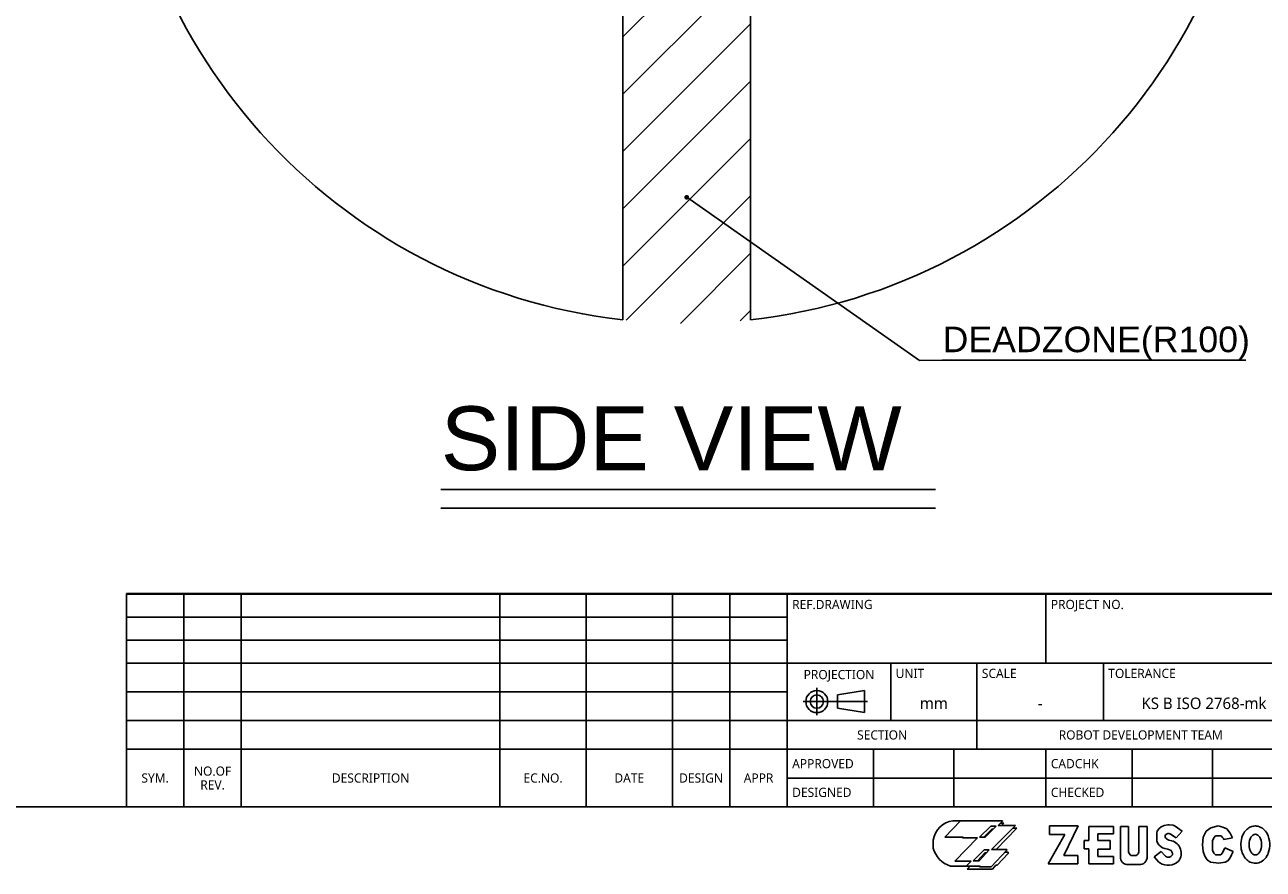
# Model space of a CAD drawing. Header units: millimetres. Extents: x 36 to 7524, y 76 to 5310.
# Tile 15 of 28: x 4611 to 6550, y 82 to 1405. Entities that reach past the tile are written whole.
import ezdxf

# ---------------------------------------------------------------- set-up
doc = ezdxf.new("R2010")
doc.units = ezdxf.units.MM
doc.linetypes.add('ACAD_ISO02W100', pattern=[15, 12, -3])
doc.styles.get("Standard").update_dxf_attribs({"font": 'arial.ttf'})
doc.styles.add('TEXTSTYLE_6', font='malgun.ttf')
doc.dimstyles.new('ISO-25', dxfattribs={"dimtxt": 2.5, "dimasz": 2.5, "dimexe": 1.25, "dimexo": 0.625, "dimtad": 1, "dimtxsty": 'Standard', "dimcen": 2.5, "dimadec": 0, "dimazin": 0, "dimtfac": 1, "dimtmove": 0, "dimatfit": 3, "dimfxl": 1, "dimarcsym": 0})

# ---------------------------------------------------------------- blocks, each defined once
blk = doc.blocks.new('TABLE_BL0', base_point=(732.5, 38.56))
at = {"color": 134}
for p, q in [((820, 57.13), (645, 57.13)), ((645, 20), (645, 57.13)), ((820, 57), (645, 57)), ((690, 45), (690, 57)), ((735, 20), (735, 57)), ((820, 20), (820, 57.13)), ((820, 45), (645, 45)), ((663, 35), (663, 45)), ((678, 30), (678, 45)), ((700, 35), (700, 45)), ((820, 35), (645, 35)), ((798, 20), (798, 35)), ((735, 30), (645, 30)), ((660, 20), (660, 30)), ((674, 20), (674, 30)), ((690, 20), (690, 30)), ((705, 20), (705, 30)), ((719, 20), (719, 30)), ((735, 25), (645, 25)), ((820, 20), (645, 20))]:
    blk.add_line(p, q, dxfattribs=at)
at = {"color": 134, "line_spacing_factor": 0.9, "style": 'TEXTSTYLE_6'}
for s, insert, char_height, width, attachment_point in [('REF.DRAWING', (645.85, 56), 1.6, 14.4948, 1), ('PROJECT NO.', (690.85, 56), 1.6, 13.5763, 1), ('TITLE', (735.85, 56), 1.6, 5.1852, 1), ('PROJECTION', (654, 43.8), 1.6, 12.9067, 2), ('UNIT', (663.85, 44), 1.6, 5.043, 1), ('SCALE', (678.85, 44), 1.6, 6.2993, 1), ('TOLERANCE', (700.85, 44), 1.6, 12.2015, 1), ('NAME', (735.85, 44), 1.6, 6.3526, 1), ('KS B ISO 2768-mk ', (717.5, 39), 2, 24.2148, 2), ('mm', (670.5, 39), 2, 4.8889, 2), ('-', (689, 39), 2, 4.163, 2), ('SECTION', (661.5, 33.3), 1.6, 8.9719, 2), ('ROBOT DEVELOPMENT TEAM', (706.5, 33.3), 1.6, 30.1096, 2), ('DRAWING NO.', (735.85, 34), 1.6, 15.0815, 1), ('SHEET NO.', (798.85, 34), 1.6, 10.9926, 1), ('APPROVED', (645.85, 28.3), 1.6, 11.2296, 1), ('CADCHK', (690.85, 28.3), 1.6, 8.8, 1), ('ZRA_0512N WORKING SPACE', (766.5, 26.5), 3, 60.2721, 2), ('1-1', (809, 26), 2, 4.2074, 2), ('DESIGNED', (645.85, 23.3), 1.6, 10.5541, 1), ('CHECKED', (690.85, 23.3), 1.6, 9.6356, 1)]:
    blk.add_mtext(s, dxfattribs=dict(at, insert=insert, char_height=char_height, width=width, attachment_point=attachment_point))
blk = doc.blocks.new('TABLE_BL1', base_point=(587.5, 38.56))
at = {"color": 134}
for p, q in [((645, 57.13), (530, 57.13)), ((530, 20), (530, 57.13)), ((645, 57), (530, 57)), ((540, 20), (540, 57)), ((550, 20), (550, 57)), ((595, 20), (595, 57)), ((610, 20), (610, 57)), ((625, 20), (625, 57)), ((635, 20), (635, 57)), ((645, 20), (645, 57.13)), ((645, 53), (530, 53)), ((645, 49), (530, 49)), ((645, 45), (530, 45)), ((645, 40), (530, 40)), ((645, 35), (530, 35)), ((645, 30), (530, 30)), ((645, 20), (530, 20))]:
    blk.add_line(p, q, dxfattribs=at)
at = {"color": 134, "char_height": 1.6, "attachment_point": 2, "line_spacing_factor": 0.9, "style": 'TEXTSTYLE_6'}
for s, insert, width in [('NO.OF\\PREV.', (545, 27), 6.7319), ('SYM.', (535, 25.8), 4.9837), ('DESCRIPTION ', (572.5, 25.8), 14.5719), ('EC.NO.', (602.5, 25.8), 6.9511), ('DATE', (617.5, 25.8), 5.3926), ('DESIGN', (630, 25.8), 7.8104), ('APPR', (640, 25.8), 5.357)]:
    blk.add_mtext(s, dxfattribs=dict(at, insert=insert, width=width))
blk = doc.blocks.new('A_BL2', base_point=(653.37, 38.31))
at = {"color": 134}
for p, q in [((650.14, 40.72), (650.14, 35.91)), ((653.76, 39.46), (658.42, 40.22)), ((653.76, 39.46), (653.76, 37.14)), ((658.42, 36.38), (658.42, 40.22)), ((647.75, 38.3), (658.98, 38.3)), ((653.76, 37.14), (658.42, 36.38))]:
    blk.add_line(p, q, dxfattribs=at)
for radius in [1.92, 1.16]:
    blk.add_circle((650.14, 38.3), radius, dxfattribs=at)

msp = doc.modelspace()

# ---------------------------------------------------------------- hatches: boundary and pattern name
at = {"ltscale": 1000, "true_color": 0xed4b40}
h = msp.add_hatch(dxfattribs=at)
h.set_pattern_fill('ANSI31', color=13, scale=20)
h.set_pattern_definition([(45, (-5827.99, -1997.25), (-44.90128, 44.90128), [])])
edge = h.paths.add_edge_path()
edge.add_arc((5647.5, 1832.034), 895, 83.584842, 96.415158)
edge.add_line((5547.5, 2721.43), (5547.5, 942.638))
edge.add_arc((5647.5, 1832.034), 895, 263.584842, 276.415158)
edge.add_line((5747.5, 942.638), (5747.5, 2721.43))

# ---------------------------------------------------------------- linework, layer by layer
at = {"ltscale": 1000}
for p, q in [((5547.5, 2721.43), (5547.5, 942.638)), ((5747.5, 2721.43), (5747.5, 942.638))]:
    msp.add_line(p, q, dxfattribs=at)
at = {"color": 0, "linetype": 'ACAD_ISO02W100', "ltscale": 1000}
for p, q in [((5262.302, 676.764), (6037.302, 676.764)), ((5262.302, 647.63), (6037.302, 647.63))]:
    msp.add_line(p, q, dxfattribs=at)
at = {"color": 7}
msp.add_line((90, 180), (7380, 180), dxfattribs=at)
at = {"color": 134}
for p, q in [((6076.311, 158.072), (6051.9, 132.547)), ((6064.106, 158.072), (6076.16, 157.913)), ((6141.835, 158.072), (6076.311, 158.072)), ((6135.411, 150.687), (6141.835, 157.269)), ((6141.835, 157.269), (6141.835, 158.072)), ((6105.861, 132.226), (6123.525, 149.724)), ((6125.454, 145.069), (6112.737, 132.226)), ((6131.878, 149.724), (6114.854, 132.226)), ((6123.525, 149.724), (6131.878, 149.724)), ((6124.651, 113.284), (6162.23, 150.687)), ((6127.349, 145.069), (6125.454, 145.069)), ((6131.923, 113.284), (6164.318, 146.513)), ((6162.23, 150.687), (6135.411, 150.687)), ((6138.858, 154.219), (6143.922, 154.219)), ((6143.922, 154.219), (6140.554, 150.687)), ((6164.318, 146.513), (6158.037, 146.513)), ((6213.344, 90.619), (6239.336, 136.451)), ((6215.68, 149.88), (6260.363, 149.88)), ((6215.68, 136.451), (6215.68, 149.88)), ((6239.336, 136.451), (6215.68, 136.451)), ((6260.363, 149.88), (6237.876, 103.464)), ((6315.852, 149.296), (6277.01, 149.296)), ((6277.01, 149.296), (6277.01, 127.11)), ((6291.028, 137.619), (6315.852, 137.619)), ((6291.028, 127.11), (6291.028, 137.619)), ((6315.852, 137.619), (6315.852, 149.296)), ((6326.658, 149.296), (6339.508, 149.296)), ((6326.658, 149.296), (6326.658, 100.158)), ((6339.508, 149.296), (6339.508, 109.594)), ((6368.42, 149.296), (6355.57, 149.296)), ((6355.57, 149.296), (6355.57, 109.594)), ((6368.42, 149.296), (6368.42, 100.158)), ((6384.274, 141.696), (6383.428, 138.782)), ((6383.428, 138.782), (6383.428, 126.753)), ((6386.907, 145.549), (6384.274, 141.696)), ((6390.385, 148.368), (6386.907, 145.549)), ((6394.992, 150.718), (6390.385, 148.368)), ((6400.727, 151.752), (6394.992, 150.718)), ((6397.791, 136.282), (6398.679, 137.17)), ((6402.89, 151.752), (6400.727, 151.752)), ((6409.005, 150.998), (6402.89, 151.752)), ((6405.252, 137.096), (6414.118, 131.444)), ((6410.419, 150.551), (6409.005, 150.998)), ((6412.574, 149.402), (6410.419, 150.551)), ((6423.24, 141.865), (6412.574, 149.402)), ((6414.118, 131.444), (6423.24, 141.865)), ((6461.108, 141.55), (6456.182, 132.29)), ((6468.397, 147.066), (6461.108, 141.55)), ((6479.627, 150.021), (6468.397, 147.066)), ((6487.113, 148.051), (6479.627, 150.021)), ((6493.418, 145.293), (6487.113, 148.051)), ((6498.343, 138.792), (6493.418, 145.293)), ((6502.283, 131.305), (6498.343, 138.792)), ((6033.592, 127.806), (6033.592, 115.21)), ((6051.9, 132.547), (6080.166, 132.547)), ((6102.649, 131.263), (6067.318, 94.662)), ((6080.166, 132.547), (6079.202, 131.263)), ((6079.202, 131.263), (6102.649, 131.263)), ((6114.854, 132.226), (6105.861, 132.226)), ((6277.01, 127.11), (6269.709, 127.11)), ((6269.709, 127.11), (6269.709, 113.973)), ((6310.595, 127.11), (6291.028, 127.11)), ((6310.595, 113.681), (6310.595, 127.11)), ((6383.428, 126.753), (6384.462, 123.652)), ((6384.462, 123.652), (6386.813, 120.551)), ((6386.813, 120.551), (6390.667, 116.979)), ((6390.667, 116.979), (6392.642, 115.758)), ((6402.232, 127.881), (6398.826, 129.686)), ((6406.916, 126.604), (6402.232, 127.881)), ((6456.182, 132.29), (6455.394, 120.273)), ((6455.394, 120.273), (6456.182, 110.028)), ((6473.125, 131.502), (6470.761, 126.774)), ((6470.761, 111.998), (6470.761, 126.774)), ((6475.686, 134.261), (6473.125, 131.502)), ((6483.764, 134.261), (6475.686, 134.261)), ((6488.611, 128.515), (6502.283, 131.305)), ((6113.088, 112.481), (6095.904, 95.305)), ((6114.533, 107.665), (6102.677, 95.305)), ((6105.379, 95.305), (6121.278, 112.481)), ((6121.278, 112.481), (6113.088, 112.481)), ((6116.821, 107.665), (6114.533, 107.665)), ((6124.008, 86.154), (6148.901, 111.839)), ((6148.901, 113.284), (6124.651, 113.284)), ((6133.484, 88.723), (6150.828, 106.863)), ((6150.828, 108.789), (6145.945, 108.789)), ((6148.901, 111.839), (6148.901, 113.284)), ((6150.828, 106.863), (6150.828, 108.789)), ((6237.876, 103.464), (6260.071, 103.464)), ((6260.071, 103.464), (6260.071, 90.619)), ((6269.709, 113.973), (6277.01, 113.973)), ((6277.01, 113.973), (6277.01, 90.619)), ((6291.028, 113.681), (6310.595, 113.681)), ((6291.028, 102.296), (6291.028, 113.681)), ((6315.852, 102.296), (6291.028, 102.296)), ((6315.852, 90.619), (6315.852, 102.296)), ((6343.596, 103.464), (6351.482, 103.464)), ((6390.371, 109.8), (6379.387, 101.316)), ((6379.387, 101.316), (6386.841, 93.307)), ((6396.182, 103.556), (6390.371, 109.8)), ((6392.642, 115.758), (6396.402, 114.724)), ((6396.402, 114.724), (6400.821, 113.784)), ((6400.821, 113.784), (6406.044, 111.547)), ((6403.548, 100.909), (6401.828, 100.973)), ((6405.616, 102.319), (6403.548, 100.909)), ((6407.967, 104.95), (6405.616, 102.319)), ((6406.044, 111.547), (6406.817, 110.297)), ((6406.817, 110.297), (6407.292, 109.619)), ((6408.026, 107.182), (6407.967, 104.95)), ((6456.182, 110.028), (6458.744, 102.542)), ((6458.744, 102.542), (6462.684, 97.025)), ((6462.684, 97.025), (6467.609, 93.282)), ((6473.125, 107.27), (6470.761, 111.998)), ((6475.686, 104.512), (6473.125, 107.27)), ((6483.764, 104.512), (6475.686, 104.512)), ((6486.128, 107.073), (6483.764, 104.512)), ((6487.704, 110.028), (6486.128, 107.073)), ((6490.265, 115.544), (6487.704, 110.028)), ((6503.071, 110.028), (6490.265, 115.544)), ((6494.994, 95.252), (6498.343, 99.981)), ((6498.343, 99.981), (6500.707, 104.512)), ((6500.707, 104.512), (6503.071, 110.028)), ((6060.733, 87.118), (6106.825, 87.118)), ((6067.318, 94.662), (6092.853, 94.662)), ((6092.853, 94.662), (6085.305, 87.118)), ((6091.411, 87.118), (6086.75, 82.141)), ((6086.75, 82.141), (6126.096, 82.141)), ((6095.904, 95.305), (6105.379, 95.305)), ((6106.825, 87.118), (6106.022, 86.154)), ((6106.022, 86.154), (6124.008, 86.154)), ((6126.096, 82.141), (6131.556, 88.723)), ((6131.556, 88.723), (6133.484, 88.723)), ((6260.071, 90.619), (6213.344, 90.619)), ((6277.01, 90.619), (6315.852, 90.619)), ((6339.144, 89.451), (6355.934, 89.451)), ((6386.841, 93.307), (6388.552, 91.91)), ((6467.609, 93.282), (6480.612, 91.509)), ((6480.612, 91.509), (6490.856, 93.282)), ((6490.856, 93.282), (6494.994, 95.252))]:
    msp.add_line(p, q, dxfattribs=at)
at = {"ltscale": 1000}
for start, end in [(96.415158, 263.584842), (276.415158, 83.584842)]:
    msp.add_arc((5647.5, 1832.034), 895, start, end, dxfattribs=at)
at = {"color": 134}
for centre, radius, start, end in [((6068.896, 122.728), 35.667, 97.71868, 171.814666), ((6400.636, 133.411), 4.042, 134.740622, 219.190898), ((6401.561, 134.261), 4.095, 72.296063, 134.730319), ((6399.998, 128.383), 10.174, 56.06187, 76.242536), ((6402.574, 135.246), 6.706, 220.88185, 236.018232), ((6401.393, 106.95), 20.415, 323.586347, 75.197133), ((6478.971, 125.301), 10.161, 18.439881, 61.855175), ((6071.339, 124.521), 38.878, 193.856036, 254.169499), ((6338.158, 100.935), 11.526, 176.134655, 274.908285), ((6347.685, 110.619), 8.241, 187.145694, 240.25657), ((6347.393, 110.619), 8.241, 299.74343, 352.854306), ((6356.921, 100.935), 11.526, 265.091715, 3.865345), ((6402.245, 109.345), 8.382, 222.208952, 267.146728), ((6403.912, 107.273), 4.114, 358.248393, 34.759858), ((6401.213, 113.149), 24.727, 239.200053, 312.200856)]:
    msp.add_arc(centre, radius, start, end, dxfattribs=at)
msp.add_ellipse((6537.904, 120.706), major_axis=(0, 16.227), ratio=0.59491, dxfattribs=at)
msp.add_open_spline([(6537.904, 149.893), (6535.461, 149.893), (6533.032, 149.394), (6528.706, 147.667), (6526.807, 146.46), (6523.579, 143.728), (6522.238, 142.204), (6518.538, 136.971), (6517.003, 132.957), (6515.254, 124.683), (6515.068, 120.406), (6515.976, 112.396), (6516.946, 108.651), (6519.996, 102.169), (6521.873, 99.335), (6526.501, 95.097), (6528.934, 93.518), (6534.632, 91.569), (6537.884, 91.266), (6543.992, 92.267), (6546.783, 93.521), (6551.342, 96.718), (6553.151, 98.642), (6556.07, 102.719), (6557.189, 104.884), (6559.994, 112.089), (6560.731, 117.422), (6560.205, 127.989), (6558.963, 133.217), (6554.964, 140.482), (6553.183, 142.877), (6548.408, 147.005), (6545.337, 148.732), (6540.541, 149.752), (6539.223, 149.893), (6537.904, 149.893)], degree=3, knots=[0, 0, 0, 0, 0.23316308, 0.23316308, 0.46632615, 0.46632615, 0.69948923, 0.69948923, 1.22935722, 1.22935722, 1.75922522, 1.75922522, 2.23986265, 2.23986265, 2.642737, 2.642737, 2.94077007, 2.94077007, 3.23880313, 3.23880313, 3.53683619, 3.53683619, 3.83486926, 3.83486926, 4.13290232, 4.13290232, 4.79593769, 4.79593769, 5.45897306, 5.45897306, 5.80815784, 5.80815784, 6.15734262, 6.15734262, 6.28318531, 6.28318531, 6.28318531, 6.28318531], dxfattribs=at)

# ---------------------------------------------------------------- block references
at = {"xscale": 9, "yscale": 9, "zscale": 9}
for name, p in [('TABLE_BL1', (5287.499, 347.063)), ('TABLE_BL0', (6592.499, 347.063)), ('A_BL2', (5880.306, 344.8))]:
    msp.add_blockref(name, p, dxfattribs=at)

# ---------------------------------------------------------------- texts
at = {"color": 0}
msp.add_text('SIDE VIEW', height=100, dxfattribs=at).set_placement((5262.302, 707.069))
at = {"color": 1, "ltscale": 1000, "insert": (6048.156, 879.89), "char_height": 40, "attachment_point": 7}
msp.add_mtext('DEADZONE(R100)', dxfattribs=at)

# ---------------------------------------------------------------- leaders
at = {"color": 1, "ltscale": 1000, "annotation_type": 0, "has_hookline": 1, "hookline_direction": 0, "text_width": 474.952}
msp.add_leader([(5647.5, 1134.461), (6012.201, 879.057), (6047.531, 879.265)], dimstyle='ISO-25', override={"dimasz": 30, "dimgap": 0.625, "dimtad": 1, "dimldrblk": 'DotSmall'}, dxfattribs=at)

doc.saveas('drawing.dxf')
